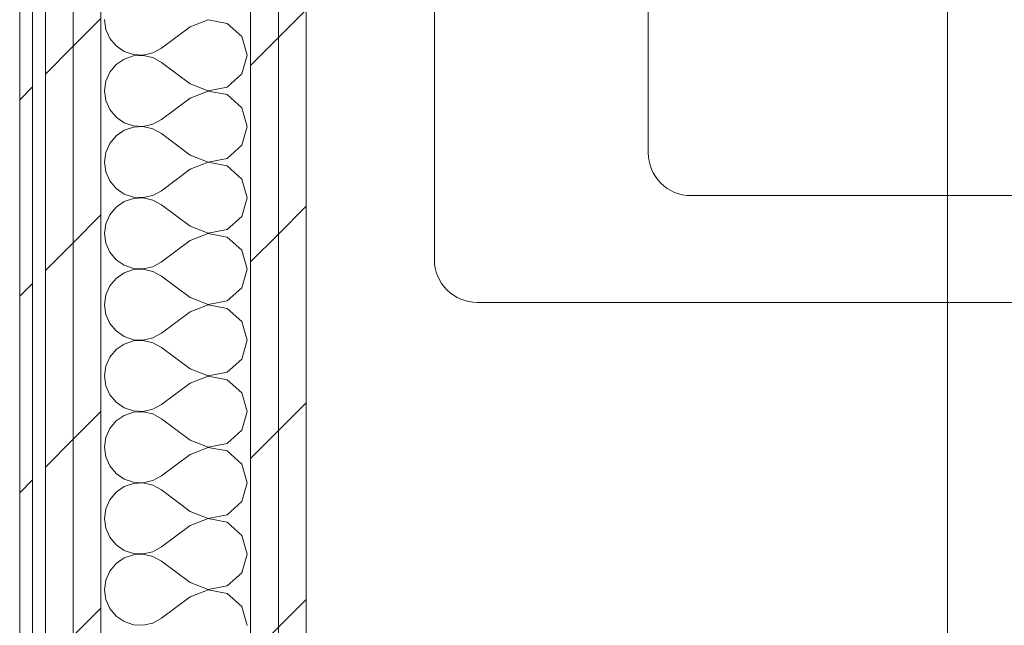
# Model space of a CAD drawing. Header units: millimetres. Extents: x -28277 to 305935, y -19284 to 4746.
# Tile 142 of 256: x 114887 to 115348, y -1087 to -804. Entities that reach past the tile are written whole.
import ezdxf

# ---------------------------------------------------------------- set-up
doc = ezdxf.new("R2010")
doc.units = ezdxf.units.MM
doc.header["$MEASUREMENT"] = 0
doc.linetypes.add('Wipeout_Contour', pattern=[1000, 0, -1000])
doc.layers.add('Nuevo_08_E_Envans secs', color=7, linetype='Continuous')
doc.layers.add('Nuevo_09_EI_Mobiliari cuines', color=7, linetype='Continuous')
doc.layers.add('Nuevo_08_E_Envans secs_Pluma_Nº__1', color=7, linetype='Continuous', lineweight=5)
doc.layers.add('Nuevo_09_EI_Mobiliari cuines_Pluma_Nº__1', color=7, linetype='Continuous', lineweight=5)
for name, color, linetype, lineweight, true_color in [('Nuevo_08_E_Envans secs_Pluma_Nº__102', 7, 'Continuous', 5, 0xcccccc), ('Nuevo_08_E_Envans secs_Pluma_Nº__171', 171, 'Continuous', 13, 0xaaaaff), ('Nuevo_08_E_Envans secs_Pluma_Nº__177', 7, 'Continuous', 15, 0xf7e046)]:
    doc.layers.add(name, color=color, linetype=linetype, lineweight=lineweight, true_color=true_color)
pattern_1 = [(45, (114496.2, -37.4), (-91.924, 91.924), [97.5, -32.5]), (45, (114496.2, 54.52), (-91.924, 91.924), [97.5, -32.5])]

# ---------------------------------------------------------------- blocks, each defined once
blk = doc.blocks.new('Armario Base 27')
at = {"color": 254, "linetype": 'Wipeout_Contour', "lineweight": 0, "ltscale": 2613.898136}
blk.add_wipeout([(0, -620), (900, -620), (900, 0), (0, 0)], dxfattribs=at).dxf.layer = 'Nuevo_09_EI_Mobiliari cuines'
at = {"layer": 'Nuevo_09_EI_Mobiliari cuines_Pluma_Nº__1', "color": 7, "linetype": 'Continuous', "lineweight": 5}
blk.add_line((900, 0), (0, 0), dxfattribs=at)
blk.add_line((900, 0), (0, 0), dxfattribs=at)
at = {"color": 254, "linetype": 'Wipeout_Contour', "lineweight": 0, "ltscale": 11502.226979}
blk.add_wipeout([(245, -510), (655, -510), (655, -510), (669.14, -504.14), (675, -490), (675, -490), (675, -80), (675, -80), (669.14, -65.86), (655, -60), (655, -60), (245, -60), (245, -60), (230.86, -65.86), (225, -80), (225, -80), (225, -490), (225, -490), (230.86, -504.14)], dxfattribs=at).dxf.layer = 'Nuevo_09_EI_Mobiliari cuines'
at = {"layer": 'Nuevo_09_EI_Mobiliari cuines_Pluma_Nº__1', "color": 7, "linetype": 'Continuous', "lineweight": 5}
for p, q in [((605, -160), (295, -160)), ((275, -180), (275, -440))]:
    blk.add_line(p, q, dxfattribs=at)
at = {"layer": 'Nuevo_09_EI_Mobiliari cuines_Pluma_Nº__1', "color": 7, "linetype": 'Continuous', "lineweight": 5, "flags": 128}
blk.add_lwpolyline([(245, -510), (655, -510, 0.414214), (675, -490), (675, -80, 0.414214), (655, -60), (245, -60, 0.414214), (225, -80), (225, -490, 0.414214)], format="xyb", close=True, dxfattribs=at)
at = {"layer": 'Nuevo_09_EI_Mobiliari cuines_Pluma_Nº__1', "color": 7, "linetype": 'Continuous', "lineweight": 5}
blk.add_arc((295, -180), 20, 90, 180, dxfattribs=at)
blk = doc.blocks.new('*X176', base_point=(114496.2, -37.4))
at = {"layer": 'Nuevo_08_E_Envans secs_Pluma_Nº__102', "color": 254, "linetype": 'Continuous', "lineweight": 5, "true_color": 0xcccccc}
for p, q in [((114926.75, -804.07), (114927.39, -808.62)), ((114975.26, -804.13), (114966.75, -807.4)), ((114984.21, -805.83), (114975.26, -804.13)), ((114990.93, -811.97), (114984.21, -805.83)), ((114927.39, -808.62), (114929.24, -812.83)), ((114966.75, -807.4), (114953.42, -817.4)), ((114929.24, -812.83), (114932.18, -816.37)), ((114993.42, -820.73), (114990.93, -811.97)), ((114932.18, -816.37), (114935.97, -818.97)), ((114935.97, -818.97), (114940.32, -820.44)), ((114944.92, -820.67), (114949.4, -819.62)), ((114949.4, -819.62), (114953.42, -817.4)), ((114935.97, -822.49), (114932.18, -825.1)), ((114940.32, -821.02), (114935.97, -822.49)), ((114940.32, -820.44), (114944.92, -820.67)), ((114944.92, -820.8), (114940.32, -821.02)), ((114949.4, -821.84), (114944.92, -820.8)), ((114953.42, -824.07), (114949.4, -821.84)), ((114966.75, -834.07), (114953.42, -824.07)), ((114990.93, -829.5), (114993.42, -820.73)), ((114929.24, -828.64), (114927.39, -832.85)), ((114932.18, -825.1), (114929.24, -828.64)), ((114927.39, -832.85), (114926.75, -837.4)), ((114984.21, -835.64), (114990.93, -829.5)), ((114926.75, -837.4), (114927.39, -841.95)), ((114966.75, -834.07), (114975.26, -837.33)), ((114975.26, -837.47), (114966.75, -840.73)), ((114975.26, -837.33), (114984.21, -835.64)), ((114984.21, -839.16), (114975.26, -837.47)), ((114927.39, -841.95), (114929.24, -846.16)), ((114966.75, -840.73), (114953.42, -850.73)), ((114990.93, -845.3), (114984.21, -839.16)), ((114929.24, -846.16), (114932.18, -849.7)), ((114993.42, -854.07), (114990.93, -845.3)), ((114932.18, -849.7), (114935.97, -852.31)), ((114949.4, -852.96), (114953.42, -850.73)), ((114935.97, -855.83), (114932.18, -858.43)), ((114935.97, -852.31), (114940.32, -853.78)), ((114940.32, -854.36), (114935.97, -855.83)), ((114940.32, -853.78), (114944.92, -854)), ((114944.92, -854.13), (114940.32, -854.36)), ((114944.92, -854), (114949.4, -852.96)), ((114949.4, -855.17), (114944.92, -854.13)), ((114953.42, -857.4), (114949.4, -855.17)), ((114990.93, -862.83), (114993.42, -854.07)), ((114932.18, -858.43), (114929.24, -861.97)), ((114966.75, -867.4), (114953.42, -857.4)), ((114929.24, -861.97), (114927.39, -866.18)), ((114984.21, -868.97), (114990.93, -862.83)), ((114927.39, -866.18), (114926.75, -870.73)), ((114966.75, -867.4), (114975.26, -870.67)), ((114975.26, -870.67), (114984.21, -868.97)), ((114926.75, -870.73), (114927.39, -875.29)), ((114966.75, -874.07), (114953.42, -884.07)), ((114975.26, -870.8), (114966.75, -874.07)), ((114984.21, -872.49), (114975.26, -870.8)), ((114990.93, -878.64), (114984.21, -872.49)), ((114927.39, -875.29), (114929.24, -879.5)), ((114929.24, -879.5), (114932.18, -883.04)), ((114993.42, -887.4), (114990.93, -878.64)), ((114932.18, -883.04), (114935.97, -885.64)), ((114949.4, -886.29), (114953.42, -884.07)), ((114935.97, -885.64), (114940.32, -887.11)), ((114940.32, -887.69), (114935.97, -889.16)), ((114940.32, -887.11), (114944.92, -887.33)), ((114944.92, -887.47), (114940.32, -887.69)), ((114944.92, -887.33), (114949.4, -886.29)), ((114949.4, -888.51), (114944.92, -887.47)), ((114953.42, -890.73), (114949.4, -888.51)), ((114990.93, -896.16), (114993.42, -887.4)), ((114932.18, -891.76), (114929.24, -895.3)), ((114935.97, -889.16), (114932.18, -891.76)), ((114966.75, -900.73), (114953.42, -890.73)), ((114929.24, -895.3), (114927.39, -899.51)), ((114984.21, -902.31), (114990.93, -896.16)), ((114927.39, -899.51), (114926.75, -904.07)), ((114966.75, -900.73), (114975.26, -904)), ((114975.26, -904), (114984.21, -902.31)), ((114926.75, -904.07), (114927.39, -908.62)), ((114975.26, -904.13), (114966.75, -907.4)), ((114984.21, -905.83), (114975.26, -904.13)), ((114990.93, -911.97), (114984.21, -905.83)), ((114927.39, -908.62), (114929.24, -912.83)), ((114966.75, -907.4), (114953.42, -917.4)), ((114929.24, -912.83), (114932.18, -916.37)), ((114932.18, -916.37), (114935.97, -918.97)), ((114993.42, -920.73), (114990.93, -911.97)), ((114935.97, -918.97), (114940.32, -920.44)), ((114940.32, -921.02), (114935.97, -922.49)), ((114940.32, -920.44), (114944.92, -920.67)), ((114944.92, -920.8), (114940.32, -921.02)), ((114944.92, -920.67), (114949.4, -919.62)), ((114949.4, -921.84), (114944.92, -920.8)), ((114949.4, -919.62), (114953.42, -917.4)), ((114990.93, -929.5), (114993.42, -920.73)), ((114932.18, -925.1), (114929.24, -928.64)), ((114935.97, -922.49), (114932.18, -925.1)), ((114953.42, -924.07), (114949.4, -921.84)), ((114966.75, -934.07), (114953.42, -924.07)), ((114929.24, -928.64), (114927.39, -932.85)), ((114984.21, -935.64), (114990.93, -929.5)), ((114927.39, -932.85), (114926.75, -937.4)), ((114966.75, -934.07), (114975.26, -937.33)), ((114926.75, -937.4), (114927.39, -941.95)), ((114975.26, -937.47), (114966.75, -940.73)), ((114975.26, -937.33), (114984.21, -935.64)), ((114984.21, -939.16), (114975.26, -937.47)), ((114990.93, -945.3), (114984.21, -939.16)), ((114927.39, -941.95), (114929.24, -946.16)), ((114966.75, -940.73), (114953.42, -950.73)), ((114929.24, -946.16), (114932.18, -949.7)), ((114993.42, -954.07), (114990.93, -945.3)), ((114932.18, -949.7), (114935.97, -952.31)), ((114935.97, -952.31), (114940.32, -953.78)), ((114944.92, -954), (114949.4, -952.96)), ((114949.4, -952.96), (114953.42, -950.73)), ((114935.97, -955.83), (114932.18, -958.43)), ((114940.32, -954.36), (114935.97, -955.83)), ((114940.32, -953.78), (114944.92, -954)), ((114944.92, -954.13), (114940.32, -954.36)), ((114949.4, -955.17), (114944.92, -954.13)), ((114953.42, -957.4), (114949.4, -955.17)), ((114966.75, -967.4), (114953.42, -957.4)), ((114990.93, -962.83), (114993.42, -954.07)), ((114929.24, -961.97), (114927.39, -966.18)), ((114932.18, -958.43), (114929.24, -961.97)), ((114927.39, -966.18), (114926.75, -970.73)), ((114984.21, -968.97), (114990.93, -962.83)), ((114926.75, -970.73), (114927.39, -975.29)), ((114966.75, -967.4), (114975.26, -970.67)), ((114975.26, -970.8), (114966.75, -974.07)), ((114975.26, -970.67), (114984.21, -968.97)), ((114984.21, -972.49), (114975.26, -970.8)), ((114927.39, -975.29), (114929.24, -979.5)), ((114966.75, -974.07), (114953.42, -984.07)), ((114990.93, -978.64), (114984.21, -972.49)), ((114929.24, -979.5), (114932.18, -983.04)), ((114993.42, -987.4), (114990.93, -978.64)), ((114932.18, -983.04), (114935.97, -985.64)), ((114949.4, -986.29), (114953.42, -984.07)), ((114935.97, -989.16), (114932.18, -991.76)), ((114935.97, -985.64), (114940.32, -987.11)), ((114940.32, -987.69), (114935.97, -989.16)), ((114940.32, -987.11), (114944.92, -987.33)), ((114944.92, -987.47), (114940.32, -987.69)), ((114944.92, -987.33), (114949.4, -986.29)), ((114949.4, -988.51), (114944.92, -987.47)), ((114953.42, -990.73), (114949.4, -988.51)), ((114990.93, -996.16), (114993.42, -987.4)), ((114932.18, -991.76), (114929.24, -995.3)), ((114966.75, -1000.73), (114953.42, -990.73)), ((114929.24, -995.3), (114927.39, -999.51)), ((114984.21, -1002.31), (114990.93, -996.16)), ((114927.39, -999.51), (114926.75, -1004.07)), ((114966.75, -1000.73), (114975.26, -1004)), ((114975.26, -1004), (114984.21, -1002.31)), ((114926.75, -1004.07), (114927.39, -1008.62)), ((114966.75, -1007.4), (114953.42, -1017.4)), ((114975.26, -1004.13), (114966.75, -1007.4)), ((114984.21, -1005.83), (114975.26, -1004.13)), ((114990.93, -1011.97), (114984.21, -1005.83)), ((114927.39, -1008.62), (114929.24, -1012.83)), ((114929.24, -1012.83), (114932.18, -1016.37)), ((114993.42, -1020.73), (114990.93, -1011.97)), ((114932.18, -1016.37), (114935.97, -1018.97)), ((114949.4, -1019.62), (114953.42, -1017.4)), ((114935.97, -1018.97), (114940.32, -1020.44)), ((114940.32, -1021.02), (114935.97, -1022.49)), ((114940.32, -1020.44), (114944.92, -1020.67)), ((114944.92, -1020.8), (114940.32, -1021.02)), ((114944.92, -1020.67), (114949.4, -1019.62)), ((114949.4, -1021.84), (114944.92, -1020.8)), ((114953.42, -1024.07), (114949.4, -1021.84)), ((114990.93, -1029.5), (114993.42, -1020.73)), ((114932.18, -1025.1), (114929.24, -1028.64)), ((114935.97, -1022.49), (114932.18, -1025.1)), ((114966.75, -1034.07), (114953.42, -1024.07)), ((114929.24, -1028.64), (114927.39, -1032.85)), ((114984.21, -1035.64), (114990.93, -1029.5)), ((114927.39, -1032.85), (114926.75, -1037.4)), ((114966.75, -1034.07), (114975.26, -1037.33)), ((114975.26, -1037.33), (114984.21, -1035.64)), ((114926.75, -1037.4), (114927.39, -1041.95)), ((114966.75, -1040.73), (114953.42, -1050.73)), ((114975.26, -1037.47), (114966.75, -1040.73)), ((114984.21, -1039.16), (114975.26, -1037.47)), ((114990.93, -1045.3), (114984.21, -1039.16)), ((114927.39, -1041.95), (114929.24, -1046.16)), ((114993.42, -1054.07), (114990.93, -1045.3)), ((114929.24, -1046.16), (114932.18, -1049.7)), ((114932.18, -1049.7), (114935.97, -1052.31)), ((114935.97, -1052.31), (114940.32, -1053.78)), ((114940.32, -1054.36), (114935.97, -1055.83)), ((114940.32, -1053.78), (114944.92, -1054)), ((114944.92, -1054.13), (114940.32, -1054.36)), ((114944.92, -1054), (114949.4, -1052.96)), ((114949.4, -1055.17), (114944.92, -1054.13)), ((114949.4, -1052.96), (114953.42, -1050.73)), ((114990.93, -1062.83), (114993.42, -1054.07)), ((114932.18, -1058.43), (114929.24, -1061.97)), ((114935.97, -1055.83), (114932.18, -1058.43)), ((114953.42, -1057.4), (114949.4, -1055.17)), ((114966.75, -1067.4), (114953.42, -1057.4)), ((114929.24, -1061.97), (114927.39, -1066.18)), ((114984.21, -1068.97), (114990.93, -1062.83)), ((114927.39, -1066.18), (114926.75, -1070.73)), ((114966.75, -1067.4), (114975.26, -1070.67)), ((114926.75, -1070.73), (114927.39, -1075.29)), ((114975.26, -1070.8), (114966.75, -1074.07)), ((114975.26, -1070.67), (114984.21, -1068.97)), ((114984.21, -1072.49), (114975.26, -1070.8)), ((114990.93, -1078.64), (114984.21, -1072.49)), ((114927.39, -1075.29), (114929.24, -1079.5)), ((114966.75, -1074.07), (114953.42, -1084.07)), ((114929.24, -1079.5), (114932.18, -1083.04)), ((114993.42, -1087.4), (114990.93, -1078.64)), ((114932.18, -1083.04), (114935.97, -1085.64)), ((114935.97, -1085.64), (114940.32, -1087.11)), ((114944.92, -1087.33), (114949.4, -1086.29)), ((114949.4, -1086.29), (114953.42, -1084.07)), ((114940.32, -1087.11), (114944.92, -1087.33))]:
    blk.add_line(p, q, dxfattribs=at)
blk = doc.blocks.new('Muro_31_3', base_point=(114887.09, -9244.82))
at = {"color": 254, "linetype": 'Wipeout_Contour', "lineweight": 0, "ltscale": 459635.196064}
blk.add_wipeout([(114887.09, 1657.45), (114887.09, -2419.23), (114893.09, -2419.23), (114893.09, 1657.45)], dxfattribs=at).dxf.layer = 'Nuevo_08_E_Envans secs'
at = {"color": 254, "linetype": 'Wipeout_Contour', "lineweight": 0, "ltscale": 460090.414786}
blk.add_wipeout([(115008.09, 1529.45), (115008.09, -1161.38), (115021.09, -1161.38), (115021.09, 1529.45)], dxfattribs=at).dxf.layer = 'Nuevo_08_E_Envans secs'
at = {"layer": 'Nuevo_08_E_Envans secs_Pluma_Nº__171', "linetype": 'Continuous', "lineweight": 13, "true_color": 0xaaaaff}
h = blk.add_hatch(dxfattribs=at)
h.set_pattern_fill('Panellat_HPL_0003', color=161, style=0, pattern_type=2)
h.set_pattern_definition(pattern_1)
h.paths.add_polyline_path([(114887.09, 1657.45), (114887.09, -2419.23), (114893.09, -2419.23), (114893.09, 1657.45)])
at = {"layer": 'Nuevo_08_E_Envans secs_Pluma_Nº__177', "linetype": 'Continuous', "lineweight": 15, "true_color": 0xf7e046}
h = blk.add_hatch(dxfattribs=at)
h.set_pattern_fill('Panellat_HPL_0003', color=53, style=0, pattern_type=2)
h.set_pattern_definition(pattern_1)
h.paths.add_polyline_path([(115008.09, 1529.45), (115008.09, -1161.38), (115021.09, -1161.38), (115021.09, 1529.45)])
at = {"layer": 'Nuevo_08_E_Envans secs_Pluma_Nº__1', "color": 7, "linetype": 'Continuous', "lineweight": 5}
blk.add_line((114893.09, -2419.23), (114893.09, 1651.45), dxfattribs=at)
at = {"layer": 'Nuevo_08_E_Envans secs_Pluma_Nº__1', "color": 7, "linetype": 'Continuous', "lineweight": 5, "flags": 128}
for points in [[(114887.09, 1657.45), (114887.09, -2419.23)], [(115021.09, -1161.38), (115021.09, 1529.45)]]:
    blk.add_lwpolyline(points, dxfattribs=at)
at = {"color": 254, "linetype": 'Wipeout_Contour', "lineweight": 0, "ltscale": 460039.029658}
blk.add_wipeout([(114995.09, 1542.45), (114995.09, -1174.38), (115008.09, -1174.38), (115008.09, 1542.45)], dxfattribs=at).dxf.layer = 'Nuevo_08_E_Envans secs'
at = {"layer": 'Nuevo_08_E_Envans secs_Pluma_Nº__177', "linetype": 'Continuous', "lineweight": 15, "true_color": 0xf7e046}
h = blk.add_hatch(dxfattribs=at)
h.set_pattern_fill('Panellat_HPL_0003', color=53, style=0, pattern_type=2)
h.set_pattern_definition(pattern_1)
h.paths.add_polyline_path([(114995.09, 1542.45), (114995.09, -1174.38), (115008.09, -1174.38), (115008.09, 1542.45)])
at = {"layer": 'Nuevo_08_E_Envans secs_Pluma_Nº__1', "color": 7, "linetype": 'Continuous', "lineweight": 5}
for p, q in [((114995.09, -1187.38), (114995.09, 1542.45)), ((115008.09, -1174.38), (115008.09, 1542.45))]:
    blk.add_line(p, q, dxfattribs=at)
at = {"layer": 'Nuevo_08_E_Envans secs', "color": 7, "lineweight": 20}
blk.add_blockref('*X176', (114496.2, -37.4), dxfattribs=at)
at = {"color": 254, "linetype": 'Wipeout_Contour', "lineweight": 0, "ltscale": 459748.263648}
blk.add_wipeout([(114925.09, 1625.45), (114912.09, 1625.45), (114912.09, -2419.23), (114925.09, -2419.23)], dxfattribs=at).dxf.layer = 'Nuevo_08_E_Envans secs'
at = {"layer": 'Nuevo_08_E_Envans secs_Pluma_Nº__177', "linetype": 'Continuous', "lineweight": 15, "true_color": 0xf7e046}
h = blk.add_hatch(dxfattribs=at)
h.set_pattern_fill('Panellat_HPL_0003', color=53, style=0, pattern_type=2)
h.set_pattern_definition(pattern_1)
h.paths.add_polyline_path([(114925.09, 1625.45), (114912.09, 1625.45), (114912.09, -2419.23), (114925.09, -2419.23)])
at = {"layer": 'Nuevo_08_E_Envans secs_Pluma_Nº__1', "color": 7, "linetype": 'Continuous', "lineweight": 5}
blk.add_line((114925.09, -1226.38), (114925.09, 1555.45), dxfattribs=at)
at = {"color": 254, "linetype": 'Wipeout_Contour', "lineweight": 0, "ltscale": 459696.641156}
blk.add_wipeout([(114912.09, 1638.45), (114899.09, 1638.45), (114899.09, -2419.23), (114912.09, -2419.23)], dxfattribs=at).dxf.layer = 'Nuevo_08_E_Envans secs'
at = {"layer": 'Nuevo_08_E_Envans secs_Pluma_Nº__177', "linetype": 'Continuous', "lineweight": 15, "true_color": 0xf7e046}
h = blk.add_hatch(dxfattribs=at)
h.set_pattern_fill('Panellat_HPL_0003', color=53, style=0, pattern_type=2)
h.set_pattern_definition(pattern_1)
h.paths.add_polyline_path([(114912.09, 1638.45), (114899.09, 1638.45), (114899.09, -2419.23), (114912.09, -2419.23)])
at = {"layer": 'Nuevo_08_E_Envans secs_Pluma_Nº__1', "color": 7, "linetype": 'Continuous', "lineweight": 5}
for p, q in [((114899.09, -2419.23), (114899.09, 1638.45)), ((114912.09, -2419.23), (114912.09, 1638.45))]:
    blk.add_line(p, q, dxfattribs=at)
blk = doc.blocks.new('Armario Mural 2P 10')
at = {"layer": 'Nuevo_09_EI_Mobiliari cuines_Pluma_Nº__1', "color": 7, "linetype": 'Continuous', "lineweight": 5, "flags": 128}
blk.add_lwpolyline([(0, 0), (900, 0), (900, 300), (0, 300)], close=True, dxfattribs=at)

msp = doc.modelspace()

# ---------------------------------------------------------------- block references
at = {"layer": 'Nuevo_09_EI_Mobiliari cuines_Pluma_Nº__1', "color": 7, "linetype": 'Continuous', "lineweight": 5, "zscale": 1000, "rotation": 89.99999999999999}
msp.add_blockref('Armario Base 27', (115021.088, -1161.375), dxfattribs=at)

# ---------------------------------------------------------------- next in the draw order: block references
at = {"layer": 'Nuevo_08_E_Envans secs', "color": 7, "lineweight": 20}
msp.add_blockref('Muro_31_3', (114887.088, -9244.821), dxfattribs=at)

# ---------------------------------------------------------------- next in the draw order: block references
at = {"layer": 'Nuevo_09_EI_Mobiliari cuines_Pluma_Nº__1', "color": 7, "linetype": 'Continuous', "lineweight": 5, "zscale": 1000, "rotation": 89.99999999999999}
msp.add_blockref('Armario Mural 2P 10', (115321.088, -1161.375), dxfattribs=at)

doc.saveas('drawing.dxf')
